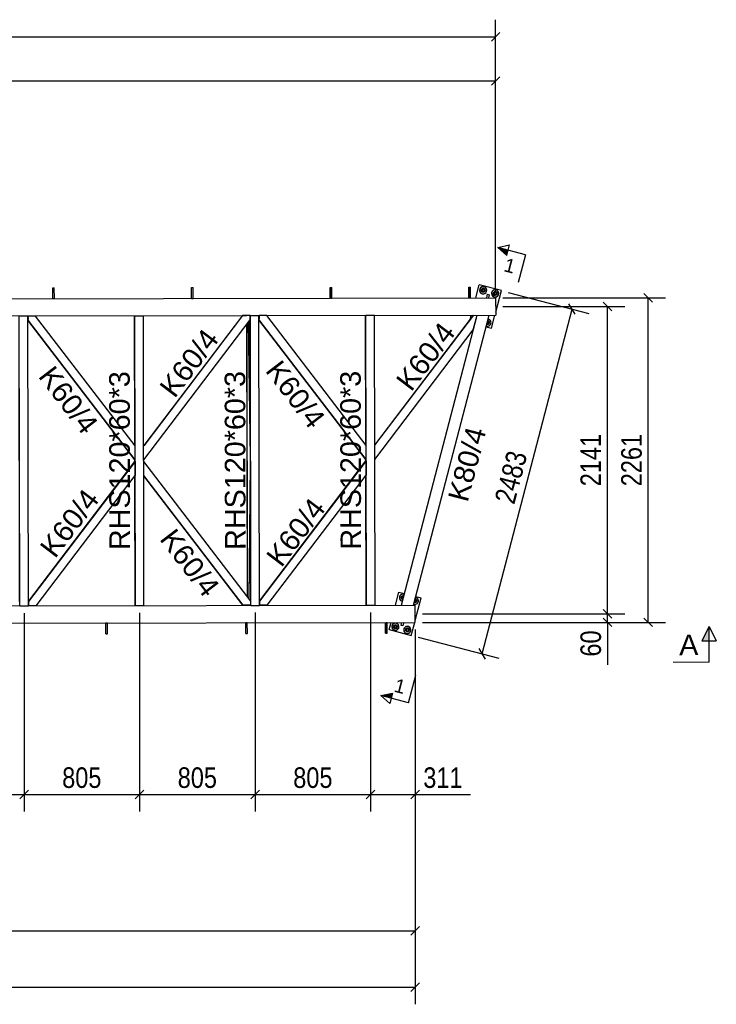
# Model space of a CAD drawing. Header units: millimetres. Extents: x 30 to 208467, y 44 to 15445.
# Tile 56 of 61: x 159049 to 163903, y 3484 to 10343. Entities that reach past the tile are written whole.
import ezdxf

# ---------------------------------------------------------------- set-up
doc = ezdxf.new("R2010")
doc.units = ezdxf.units.MM
doc.styles.add('Arial', font='ARIAL.TTF', dxfattribs={"height": 0.2})
doc.styles.add('Arial Narrow', font='ARIALN.TTF', dxfattribs={"height": 0.2})

# ---------------------------------------------------------------- blocks, each defined once
blk = doc.blocks.new('Part-14210 - 14199')
at = {"color": 7}
for p, q in [((161708.9, 6264.5), (162236.6, 8285.5)), ((161709.9, 6264.5), (162237.6, 8285.5)), ((161792.6, 6264.6), (162320.3, 8285.6))]:
    blk.add_line(p, q, dxfattribs=at)
blk = doc.blocks.new('Part-14275 - 14199')
at = {"color": 7}
for p, q in [((160632.3, 8281.5), (160632.3, 8282.5)), ((160633.4, 8281.5), (160633.3, 8282.5)), ((160636, 6322.2), (160632.4, 8222.8)), ((160637, 6320.9), (160633.5, 8224.1)), ((160636.1, 6262.5), (160636.1, 6263.5)), ((160637.1, 6262.5), (160637.1, 6263.5))]:
    blk.add_line(p, q, dxfattribs=at)
blk = doc.blocks.new('Part-14232 - 14199')
at = {"color": 7}
for p, q in [((159044.9, 8278.5), (159044.9, 8279.5)), ((159048.6, 6289.8), (159045, 8249.2)), ((159046.4, 8279.5), (159106.4, 8279.6)), ((159050.2, 6259.5), (159046.4, 8279.5)), ((159110.2, 6259.6), (159106.4, 8279.6)), ((159048.7, 6259.5), (159048.7, 6260.5)), ((159050.2, 6259.5), (159110.2, 6259.6))]:
    blk.add_line(p, q, dxfattribs=at)
blk = doc.blocks.new('Part-14233 - 14199')
at = {"color": 7}
for p, q in [((160654.8, 8281.5), (160654.8, 8282.5)), ((160658.5, 6292.8), (160654.8, 8252.3)), ((160656.3, 8282.5), (160716.3, 8282.6)), ((160660.1, 6262.5), (160656.3, 8282.5)), ((160720.1, 6262.6), (160716.3, 8282.6)), ((160658.6, 6262.5), (160658.6, 6263.5)), ((160660.1, 6262.5), (160720.1, 6262.6))]:
    blk.add_line(p, q, dxfattribs=at)
blk = doc.blocks.new('Part-14445 - 14199')
at = {"color": 7}
for p, q in [((149084.5, 6240.9), (161804.7, 6264.7)), ((161804.9, 6144.7), (161804.7, 6264.7)), ((149084.8, 6120.9), (161804.9, 6144.7))]:
    blk.add_line(p, q, dxfattribs=at)
blk = doc.blocks.new('Part-14433 - 14199')
at = {"color": 7}
for p, q in [((160647.2, 6307.5), (160656.7, 7252.3)), ((160656.9, 7164.4), (160656.7, 7252.3)), ((160648.3, 6306.1), (160656.9, 7164.4)), ((160647.4, 6262.5), (160647.4, 6263.5)), ((160647.8, 6262.5), (160647.9, 6263.5))]:
    blk.add_line(p, q, dxfattribs=at)
blk = doc.blocks.new('Part-14434 - 14199')
at = {"color": 7}
for p, q in [((160643.6, 8281.5), (160643.6, 8282.5)), ((160656.6, 7292.8), (160643.6, 8237.5)), ((160644.1, 8281.5), (160644.1, 8282.5)), ((160656.5, 7380.7), (160644.7, 8238.9)), ((160656.6, 7292.8), (160656.5, 7380.7))]:
    blk.add_line(p, q, dxfattribs=at)
blk = doc.blocks.new('Part-14602 - 14199')
at = {"color": 7}
for p, q in [((161707.1, 6122.7), (161712.8, 6144.5)), ((161718.7, 6119.6), (161707.1, 6122.7)), ((161725.2, 6144.5), (161718.7, 6119.6))]:
    blk.add_line(p, q, dxfattribs=at)
blk = doc.blocks.new('Bolt-60632 - 14199')
at = {"color": 7}
for p, q in [((161706.2, 6313.1), (161709.7, 6326.5)), ((161716.1, 6303.4), (161706.2, 6313.1)), ((161709.7, 6326.5), (161723.1, 6330.2)), ((161723.1, 6330.2), (161725.4, 6327.9)), ((161719.3, 6304.3), (161716.1, 6303.4)), ((161799.3, 6281.7), (161797.5, 6283.4)), ((161812.6, 6285.3), (161799.3, 6281.7)), ((161803.9, 6307.8), (161806.3, 6308.5)), ((161806.3, 6308.5), (161816.1, 6298.8)), ((161816.1, 6298.8), (161812.6, 6285.3)), ((161653.2, 6110), (161656.7, 6123.4)), ((161663, 6100.2), (161653.2, 6110)), ((161656.7, 6123.4), (161670, 6127)), ((161670, 6127), (161679.9, 6117.3)), ((161679.9, 6117.3), (161676.4, 6103.9)), ((161739.9, 6101.6), (161753.2, 6105.3)), ((161753.2, 6105.3), (161763.1, 6095.6)), ((161676.4, 6103.9), (161663, 6100.2)), ((161736.4, 6088.2), (161739.9, 6101.6)), ((161746.2, 6078.5), (161736.4, 6088.2)), ((161759.6, 6082.2), (161746.2, 6078.5)), ((161763.1, 6095.6), (161759.6, 6082.2))]:
    blk.add_line(p, q, dxfattribs=at)
for centre, radius, start, end in [((161719.6, 6316.8), 25, 68.58483, 262.14715), ((161719.6, 6316.8), 25, 68.58483, 262.14715), ((161719.6, 6316.8), 13, 62.43109, 268.30095), ((161719.6, 6316.8), 8, 53.63492, 277.09717), ((161802.8, 6295.1), 25, 250.35497, 80.37701), ((161802.8, 6295.1), 25, 250.35498, 80.37701), ((161802.8, 6295.1), 13, 245.76455, 84.96746), ((161802.8, 6295.1), 8, 239.27811, 91.45391), ((161666.5, 6113.6), 25, 45.3669, 225.3669), ((161666.5, 6113.6), 25, 75.3669, 255.3669), ((161666.5, 6113.6), 25, 225.3669, 45.3669), ((161666.5, 6113.6), 13, 3.3669, 183.3669), ((161666.5, 6113.6), 13, 183.3669, 3.3669), ((161666.5, 6113.6), 8, 75.3669, 255.3669), ((161666.5, 6113.6), 25, 255.3669, 75.3669), ((161666.5, 6113.6), 8, 255.3669, 75.3669), ((161749.7, 6091.9), 25, 45.3669, 225.3669), ((161749.7, 6091.9), 25, 75.3669, 255.3669), ((161749.7, 6091.9), 25, 225.3669, 45.3669), ((161749.7, 6091.9), 25, 255.3669, 75.3669), ((161749.7, 6091.9), 13, 3.3669, 183.3669), ((161749.7, 6091.9), 13, 183.3669, 3.3669), ((161749.7, 6091.9), 8, 75.3669, 255.3669), ((161749.7, 6091.9), 8, 255.3669, 75.3669)]:
    blk.add_arc(centre, radius, start, end, dxfattribs=at)
blk = doc.blocks.new('Part-14519 - 14199')
at = {"color": 7}
for p, q in [((161667.6, 6264.4), (161691.3, 6355.2)), ((161691.3, 6355.2), (161729.9, 6345.1)), ((161804.9, 6156.7), (161846.2, 6314.8)), ((161808.3, 6324.7), (161846.2, 6314.8)), ((161623.1, 6093.9), (161636.3, 6144.3)), ((161777.9, 6053.5), (161801.7, 6144.7)), ((161623.1, 6093.9), (161777.9, 6053.5))]:
    blk.add_line(p, q, dxfattribs=at)
blk = doc.blocks.new('Part-14520 - 14199')
at = {"color": 7}
for p, q in [((162226.7, 8405.5), (162250.4, 8496.4)), ((162405.2, 8456), (162250.4, 8496.4)), ((162365.7, 8304.5), (162405.2, 8456)), ((162186.9, 8253), (162195.3, 8285.4)), ((162337, 8194.7), (162360.8, 8285.7)), ((162220.7, 8225.1), (162220.8, 8225.1)), ((162299.2, 8204.6), (162337, 8194.7))]:
    blk.add_line(p, q, dxfattribs=at)
blk = doc.blocks.new('Part-14712 - 14199')
at = {"color": 7}
for p, q in [((160658.6, 6292.6), (159913.3, 7265.8)), ((160605.4, 6263.4), (159913.5, 7166.9)), ((160604.7, 6263.4), (159913.5, 7165.9)), ((160658.7, 6263.5), (160604.7, 6263.4)), ((160658.7, 6263.5), (160658.6, 6292.6))]:
    blk.add_line(p, q, dxfattribs=at)
blk = doc.blocks.new('Part-14609 - 14199')
at = {"color": 7}
for p, q in [((162303.2, 8405.6), (162309.6, 8430.3)), ((162309.6, 8430.3), (162321.2, 8427.3)), ((162321.2, 8427.3), (162315.6, 8405.6))]:
    blk.add_line(p, q, dxfattribs=at)
blk = doc.blocks.new('Part-60182 - 14199')
at = {"color": 7}
for p, q in [((160623.8, 6067.5), (160623.7, 6142.5)), ((160625.2, 6142.5), (160635.2, 6142.5)), ((160625.3, 6067.5), (160625.2, 6142.5)), ((160635.3, 6067.5), (160635.2, 6142.5)), ((160623.8, 6067.5), (160635.3, 6067.5))]:
    blk.add_line(p, q, dxfattribs=at)
blk = doc.blocks.new('Part-60617 - 14199')
at = {"color": 7}
for p, q in [((160245.7, 8401.8), (160245.6, 8476.8)), ((160245.6, 8476.8), (160257.1, 8476.8)), ((160247.3, 8401.8), (160247.1, 8476.8)), ((160257.3, 8401.8), (160257.1, 8476.8)), ((160247.3, 8401.8), (160257.3, 8401.8))]:
    blk.add_line(p, q, dxfattribs=at)
blk = doc.blocks.new('Part-14708 - 14199')
at = {"color": 7}
for p, q in [((159851.5, 7376.3), (159849.9, 8281)), ((159851.4, 8281), (159911.4, 8281.1)), ((159855.1, 6261), (159851.4, 8281)), ((159915.1, 6261.1), (159911.4, 8281.1)), ((159851.7, 7265.7), (159851.7, 7276.4)), ((159853.6, 6261), (159851.9, 7165.8)), ((159855.1, 6261), (159915.1, 6261.1))]:
    blk.add_line(p, q, dxfattribs=at)
blk = doc.blocks.new('Part-14709 - 14199')
at = {"color": 7}
for p, q in [((159110.2, 6289.9), (159852.1, 7266.2)), ((159852.9, 7266.2), (159110.8, 6289.7)), ((159852.1, 7266.2), (159852.9, 7266.2)), ((159852.9, 7266.2), (159853.1, 7167.3)), ((159164.1, 6260.7), (159853.1, 7167.3)), ((159110.2, 6289.7), (159110.8, 6289.7)), ((159110.2, 6283.1), (159110.7, 6283.1)), ((159110.2, 6260.6), (159110.8, 6260.6)), ((159110.8, 6260.6), (159110.7, 6283.1)), ((159110.8, 6289.7), (159110.8, 6260.6)), ((159164.1, 6260.7), (159110.8, 6260.6))]:
    blk.add_line(p, q, dxfattribs=at)
blk = doc.blocks.new('Part-14710 - 14199')
at = {"color": 7}
for p, q in [((159106.4, 8278.6), (159107, 8278.6)), ((159107.1, 8256.1), (159106.5, 8256.1)), ((159107.1, 8249.6), (159106.5, 8249.6)), ((159852.1, 7275.9), (159106.5, 8249.4)), ((159107.1, 8278.6), (159107, 8278.6)), ((159107, 8278.6), (159107.1, 8256.1)), ((159160.3, 8278.7), (159107.1, 8278.6)), ((159107.1, 8249.6), (159107.1, 8278.6)), ((159852.9, 7275.9), (159107.1, 8249.6)), ((159852.7, 7374.8), (159160.3, 8278.7)), ((159852.9, 7275.9), (159852.7, 7374.8)), ((159852.1, 7275.9), (159852.9, 7275.9))]:
    blk.add_line(p, q, dxfattribs=at)
blk = doc.blocks.new('Part-14711 - 14199')
at = {"color": 7}
for p, q in [((160600.9, 8281.4), (159913.1, 7376.4)), ((160601.7, 8281.4), (159913.1, 7375.4)), ((159913.3, 7276.5), (160655, 8252.4)), ((160654.9, 8281.5), (160600.9, 8281.4)), ((160655, 8252.4), (160654.9, 8281.5))]:
    blk.add_line(p, q, dxfattribs=at)
blk = doc.blocks.new('Part-14793 - 14199')
at = {"color": 7}
for p, q in [((161461.4, 7379.3), (161459.7, 8284)), ((161461.2, 8284), (161521.2, 8284.1)), ((161465, 6264), (161461.2, 8284)), ((161525, 6264.1), (161521.2, 8284.1)), ((161461.6, 7268.7), (161461.6, 7279.4)), ((161463.5, 6264), (161461.8, 7168.8)), ((161465, 6264), (161525, 6264.1))]:
    blk.add_line(p, q, dxfattribs=at)
blk = doc.blocks.new('Part-14794 - 14199')
at = {"color": 7}
for p, q in [((160720, 6292.9), (161462, 7269.2)), ((161462.8, 7269.2), (160720.6, 6292.7)), ((161462, 7269.2), (161462.8, 7269.2)), ((161462.8, 7269.2), (161462.9, 7170.3)), ((160774, 6263.7), (161462.9, 7170.3)), ((160720, 6292.7), (160720.6, 6292.7)), ((160720, 6286.1), (160720.6, 6286.1)), ((160720.1, 6263.6), (160720.6, 6263.6)), ((160720.6, 6292.7), (160720.7, 6263.6)), ((160720.6, 6263.6), (160720.6, 6286.1)), ((160774, 6263.7), (160720.6, 6263.6))]:
    blk.add_line(p, q, dxfattribs=at)
blk = doc.blocks.new('Part-14795 - 14199')
at = {"color": 7}
for p, q in [((160716.3, 8281.6), (160716.9, 8281.6)), ((160716.9, 8259.2), (160716.4, 8259.1)), ((160717, 8252.6), (160716.4, 8252.6)), ((161462, 7278.9), (160716.4, 8252.4)), ((160770.2, 8281.7), (160716.9, 8281.6)), ((160717, 8252.6), (160716.9, 8281.6)), ((160716.9, 8281.6), (160716.9, 8281.6)), ((160716.9, 8281.6), (160716.9, 8259.2)), ((161462.7, 7278.9), (160717, 8252.6)), ((161462.6, 7377.8), (160770.2, 8281.7)), ((161462.7, 7278.9), (161462.6, 7377.8)), ((161462, 7278.9), (161462.7, 7278.9))]:
    blk.add_line(p, q, dxfattribs=at)
blk = doc.blocks.new('Part-14804 - 14199')
at = {"color": 7}
for p, q in [((161522.9, 7379.4), (162211.5, 8285.4)), ((161522.9, 7378.4), (162212.3, 8285.4)), ((162209.6, 8182.8), (162236.4, 8285.5)), ((161523.1, 7279.5), (162209.6, 8182.8))]:
    blk.add_line(p, q, dxfattribs=at)
blk = doc.blocks.new('Part-60523 - 14199')
at = {"color": 7}
for p, q in [((149080.6, 8380.9), (162365.5, 8405.7)), ((162365.5, 8405.7), (162365.7, 8285.7)), ((149080.8, 8260.9), (162365.7, 8285.7))]:
    blk.add_line(p, q, dxfattribs=at)
blk = doc.blocks.new('Part-60150 - 14199')
at = {"color": 7}
for p, q in [((159648.9, 6065.6), (159648.8, 6140.6)), ((159650.3, 6140.6), (159660.3, 6140.7)), ((159650.4, 6065.6), (159650.3, 6140.6)), ((159660.4, 6065.7), (159660.3, 6140.7)), ((159648.9, 6065.6), (159660.4, 6065.7))]:
    blk.add_line(p, q, dxfattribs=at)
blk = doc.blocks.new('Part-59324 - 14199')
at = {"color": 7}
for p, q in [((161598.5, 6069.3), (161598.4, 6144.3)), ((161599.9, 6144.3), (161609.9, 6144.3)), ((161600.1, 6069.3), (161599.9, 6144.3)), ((161610.1, 6069.3), (161609.9, 6144.3)), ((161598.5, 6069.3), (161610.1, 6069.3))]:
    blk.add_line(p, q, dxfattribs=at)
blk = doc.blocks.new('Part-60614 - 14199')
at = {"color": 7}
for p, q in [((159279.1, 8400), (159279, 8475)), ((159279, 8475), (159290.5, 8475)), ((159280.6, 8400), (159280.5, 8475)), ((159290.6, 8400), (159290.5, 8475)), ((159280.6, 8400), (159290.6, 8400))]:
    blk.add_line(p, q, dxfattribs=at)
blk = doc.blocks.new('Part-60620 - 14199')
at = {"color": 7}
for p, q in [((161212.4, 8403.6), (161212.2, 8478.6)), ((161212.2, 8478.6), (161223.7, 8478.6)), ((161213.9, 8403.6), (161213.7, 8478.6)), ((161223.9, 8403.6), (161223.7, 8478.6)), ((161213.9, 8403.6), (161223.9, 8403.6))]:
    blk.add_line(p, q, dxfattribs=at)
blk = doc.blocks.new('Part-60629 - 14199')
at = {"color": 7}
for p, q in [((162179, 8405.4), (162178.8, 8480.4)), ((162178.8, 8480.4), (162190.4, 8480.4)), ((162180.5, 8405.4), (162180.4, 8480.4)), ((162190.5, 8405.4), (162190.4, 8480.4)), ((162180.5, 8405.4), (162190.5, 8405.4))]:
    blk.add_line(p, q, dxfattribs=at)
blk = doc.blocks.new('Bolt-60631 - 14199')
at = {"color": 7}
for p, q in [((162265.3, 8454.4), (162268.8, 8467.8)), ((162275.1, 8444.6), (162265.3, 8454.4)), ((162268.8, 8467.8), (162282.1, 8471.4)), ((162288.5, 8448.3), (162275.1, 8444.6)), ((162282.1, 8471.4), (162292, 8461.7)), ((162292, 8461.7), (162288.5, 8448.3)), ((162348.5, 8432.6), (162352, 8446)), ((162352, 8446), (162365.3, 8449.7)), ((162365.3, 8449.7), (162375.2, 8440)), ((162375.2, 8440), (162371.7, 8426.6)), ((162358.3, 8422.9), (162348.5, 8432.6)), ((162371.7, 8426.6), (162358.3, 8422.9)), ((162225.2, 8242.3), (162225.3, 8242.3)), ((162225.2, 8242.3), (162225.3, 8242.3)), ((162231.4, 8266), (162231.5, 8265.9)), ((162231.4, 8266), (162231.5, 8265.9)), ((162309.9, 8245.9), (162312.3, 8246.5)), ((162312.3, 8246.5), (162322.2, 8236.8)), ((162322.2, 8236.8), (162318.7, 8223.4)), ((162305.3, 8219.7), (162303.6, 8221.4)), ((162318.7, 8223.4), (162305.3, 8219.7))]:
    blk.add_line(p, q, dxfattribs=at)
for centre, radius, start, end in [((162278.6, 8458), 25, 45.3669, 225.3669), ((162278.6, 8458), 25, 75.3669, 255.3669), ((162278.6, 8458), 25, 225.3669, 45.3669), ((162278.6, 8458), 13, 3.3669, 183.3669), ((162278.6, 8458), 13, 183.3669, 3.3669), ((162278.6, 8458), 8, 75.3669, 255.3669), ((162278.6, 8458), 25, 255.3669, 75.3669), ((162278.6, 8458), 8, 255.3669, 75.3669), ((162361.8, 8436.3), 25, 45.3669, 225.3669), ((162361.8, 8436.3), 25, 75.3669, 255.3669), ((162361.8, 8436.3), 25, 225.3669, 45.3669), ((162361.8, 8436.3), 13, 3.3669, 183.3669), ((162361.8, 8436.3), 8, 75.3669, 255.3669), ((162361.8, 8436.3), 25, 255.3669, 75.3669), ((162361.8, 8436.3), 8, 255.3669, 75.3669), ((162361.8, 8436.3), 13, 183.3669, 3.3669), ((162225.6, 8254.8), 13, 267.81461, 268.44138), ((162225.6, 8254.8), 8, 276.27748, 277.33353), ((162225.6, 8254.8), 8, 53.39857, 54.45458), ((162225.6, 8254.8), 13, 62.29066, 62.91742), ((162225.6, 8254.8), 25, 68.50966, 68.84474), ((162225.6, 8254.8), 25, 68.50966, 68.84474), ((162308.8, 8233.1), 25, 250.42937, 80.30261), ((162308.8, 8233.1), 25, 250.42937, 80.30261), ((162308.8, 8233.1), 13, 245.90565, 84.82636), ((162308.8, 8233.1), 8, 239.5178, 91.21422), ((162225.6, 8254.8), 25, 261.88722, 262.22232), ((162225.6, 8254.8), 25, 261.88722, 262.22232)]:
    blk.add_arc(centre, radius, start, end, dxfattribs=at)
blk = doc.blocks.new('StraightDimension-28688 - 14199')
at = {"color": 174}
for p, q in [((161804.9, 6094.7), (161804.9, 3875.6)), ((149056.4, 3995.6), (161804.9, 3995.6)), ((161774.9, 3965.6), (161834.9, 4025.6))]:
    blk.add_line(p, q, dxfattribs=at)
blk = doc.blocks.new('StraightDimension-77863 - 14199')
at = {"color": 174}
for p, q in [((162365.5, 8455.7), (162365.5, 10343.3)), ((149051.9, 10223.3), (162365.5, 10223.3)), ((162335.5, 10193.3), (162395.5, 10253.3))]:
    blk.add_line(p, q, dxfattribs=at)
blk = doc.blocks.new('StraightDimension-93726 - 14199')
at = {"color": 174}
for p, q in [((160689.3, 6212.6), (160689.3, 4826.2)), ((161494.3, 6214.1), (161494.3, 4826.2)), ((160719.3, 4976.2), (160659.3, 4916.2)), ((160689.3, 4946.2), (161494.3, 4946.2)), ((161464.3, 4916.2), (161524.3, 4976.2))]:
    blk.add_line(p, q, dxfattribs=at)
at = {"color": 30, "style": 'Arial Narrow'}
blk.add_text('805', height=143.16, dxfattribs=at).set_placement((160955, 4991.2))
blk = doc.blocks.new('StraightDimension-93727 - 14199')
at = {"color": 174}
for p, q in [((159884.4, 6211.1), (159884.4, 4826.2)), ((160689.3, 6212.6), (160689.3, 4826.2)), ((159914.4, 4976.2), (159854.4, 4916.2)), ((159884.4, 4946.2), (160689.3, 4946.2)), ((160659.3, 4916.2), (160719.3, 4976.2))]:
    blk.add_line(p, q, dxfattribs=at)
at = {"color": 30, "style": 'Arial Narrow'}
blk.add_text('805', height=143.16, dxfattribs=at).set_placement((160150.1, 4991.2))
blk = doc.blocks.new('StraightDimension-28497 - 14199')
at = {"color": 174}
for p, q in [((162365.5, 8455.7), (162365.5, 10036.2)), ((143535.1, 9916.2), (162365.5, 9916.2)), ((162335.5, 9886.2), (162395.5, 9946.2))]:
    blk.add_line(p, q, dxfattribs=at)
blk = doc.blocks.new('StraightDimension-28520 - 14199')
at = {"color": 174}
for p, q in [((162415.5, 8405.7), (163548.3, 8405.7)), ((163458.3, 8375.7), (163398.3, 8435.7)), ((163428.3, 6144.7), (163428.3, 8405.7)), ((163398.3, 6174.7), (163458.3, 6114.7)), ((161854.9, 6144.7), (163548.3, 6144.7))]:
    blk.add_line(p, q, dxfattribs=at)
at = {"color": 30, "style": 'Arial Narrow'}
blk.add_text('2261', height=143.16, rotation=90.00021, dxfattribs=at).set_placement((163383.3, 7092.8))
blk = doc.blocks.new('StraightDimension-28526 - 14199')
at = {"color": 174}
for p, q in [((163174.4, 8315.7), (163114.4, 8375.7)), ((162414.8, 8345.7), (163264.4, 8345.7)), ((163144.4, 6204.7), (163144.4, 8345.7)), ((161854.8, 6204.7), (163264.4, 6204.7)), ((163114.4, 6234.7), (163174.4, 6174.7))]:
    blk.add_line(p, q, dxfattribs=at)
at = {"color": 30, "style": 'Arial Narrow'}
blk.add_text('2141', height=143.16, rotation=90.00021, dxfattribs=at).set_placement((163099.4, 7092.8))
blk = doc.blocks.new('StraightDimension-28527 - 14199')
at = {"color": 174}
for p, q in [((161854.8, 6204.7), (163264.4, 6204.7)), ((163114.4, 6234.7), (163174.4, 6174.7)), ((163174.4, 6114.7), (163114.4, 6174.7)), ((163144.4, 6144.7), (163144.4, 6204.7)), ((161854.9, 6144.7), (163264.4, 6144.7)), ((163144.4, 6144.7), (163144.4, 5849.8)), ((163144.4, 6144.7), (163144.4, 5849.8))]:
    blk.add_line(p, q, dxfattribs=at)
at = {"color": 30, "style": 'Arial Narrow'}
blk.add_text('60', height=143.16, rotation=90.00021, dxfattribs=at).set_placement((163099.4, 5906))
blk = doc.blocks.new('StraightDimension-28611 - 14199')
at = {"color": 174}
for p, q in [((162453.6, 8443.4), (163014, 8297)), ((162270.6, 5924.9), (162897.9, 8327.3)), ((162919.4, 8290.7), (162876.5, 8364)), ((161826.3, 6040.9), (162386.7, 5894.6)), ((162249.2, 5961.5), (162292.1, 5888.3))]:
    blk.add_line(p, q, dxfattribs=at)
at = {"color": 30, "style": 'Arial Narrow'}
blk.add_text('2483', height=143.16, rotation=75.36687, dxfattribs=at).set_placement((162494.7, 6961))
blk = doc.blocks.new('StraightDimension-28708 - 14199')
at = {"color": 174}
for p, q in [((161804.9, 6094.7), (161804.9, 3483.6)), ((142959, 3603.6), (161804.9, 3603.6)), ((161774.9, 3573.6), (161834.9, 3633.6))]:
    blk.add_line(p, q, dxfattribs=at)
blk = doc.blocks.new('StraightDimension-93725 - 14199')
at = {"color": 174}
for p, q in [((161494.3, 6214.1), (161494.3, 4826.2)), ((161804.9, 6094.7), (161804.9, 4826.2)), ((161524.3, 4976.2), (161464.3, 4916.2)), ((161494.3, 4946.2), (161804.9, 4946.2)), ((161774.9, 4916.2), (161834.9, 4976.2)), ((161804.9, 4946.2), (162191, 4946.2)), ((161804.9, 4946.2), (162191, 4946.2))]:
    blk.add_line(p, q, dxfattribs=at)
at = {"color": 30, "style": 'Arial Narrow'}
blk.add_text('311', height=143.16, dxfattribs=at).set_placement((161861.2, 4991.2))
blk = doc.blocks.new('StraightDimension-93728 - 14199')
at = {"color": 174}
for p, q in [((159079.4, 6209.6), (159079.4, 4826.2)), ((159884.4, 6211.1), (159884.4, 4826.2)), ((159109.4, 4976.2), (159049.4, 4916.2)), ((159079.4, 4946.2), (159884.4, 4946.2)), ((159854.4, 4916.2), (159914.4, 4976.2))]:
    blk.add_line(p, q, dxfattribs=at)
at = {"color": 30, "style": 'Arial Narrow'}
blk.add_text('805', height=143.16, dxfattribs=at).set_placement((159345.1, 4991.2))
blk = doc.blocks.new('StraightDimension-93729 - 14199')
at = {"color": 174}
for p, q in [((158274.5, 6208.1), (158274.5, 4826.2)), ((159079.4, 6209.6), (159079.4, 4826.2)), ((158304.5, 4976.2), (158244.5, 4916.2)), ((158274.5, 4946.2), (159079.4, 4946.2)), ((159049.4, 4916.2), (159109.4, 4976.2))]:
    blk.add_line(p, q, dxfattribs=at)
at = {"color": 30, "style": 'Arial Narrow'}
blk.add_text('805', height=143.16, dxfattribs=at).set_placement((158540.2, 4991.2))
blk = doc.blocks.new('Mark-17669 - 14199')
at = {"color": 30, "style": 'Arial'}
blk.add_text('K60/4', height=143.26, rotation=307.44831, dxfattribs=at).set_placement((160018.9, 6723.9))
blk = doc.blocks.new('Mark-17682 - 14199')
at = {"color": 30, "style": 'Arial'}
blk.add_text('K60/4', height=143.26, rotation=52.76368, dxfattribs=at).set_placement((160872.1, 6521.3))
blk = doc.blocks.new('Mark-27874 - 14199')
at = {"color": 30, "style": 'Arial'}
blk.add_text('RHS120*60*3', height=143.262, rotation=90.10907, dxfattribs=at).set_placement((160622.8, 6649.7))
blk = doc.blocks.new('Mark-17667 - 14199')
at = {"color": 30, "style": 'Arial'}
blk.add_text('K60/4', height=143.26, rotation=307.44831, dxfattribs=at).set_placement((159173.4, 7857.8))
blk = doc.blocks.new('SectionMark-29847 - 14199')
blk.add_hatch(color=5).paths.add_polyline_path([(163852.9, 6016.2), (163802.9, 6016.1), (163852.7, 6116.2)])
at = {"color": 5}
for p, q in [((163852.7, 6116.2), (163802.9, 6016.1)), ((163853.2, 5866.2), (163852.7, 6116.2)), ((163852.7, 6116.2), (163902.9, 6016.3)), ((163802.9, 6016.1), (163902.9, 6016.3)), ((163853.2, 5866.2), (163603.2, 5865.8))]:
    blk.add_line(p, q, dxfattribs=at)
at = {"color": 5, "style": 'Arial'}
blk.add_text('A', height=143.3, rotation=0.10886, dxfattribs=at).set_placement((163644.7, 5915.9))
blk = doc.blocks.new('Mark-17516 - 14199')
at = {"color": 30, "style": 'Arial'}
blk.add_text('K80/4', height=143.26, rotation=75.36687, dxfattribs=at).set_placement((162169.4, 6975.5))
blk = doc.blocks.new('Mark-27878 - 14199')
at = {"color": 30, "style": 'Arial'}
blk.add_text('RHS120*60*3', height=143.262, rotation=90.10907, dxfattribs=at).set_placement((159817.9, 6648.2))
blk = doc.blocks.new('Mark-17666 - 14199')
at = {"color": 30, "style": 'Arial'}
blk.add_text('K60/4', height=143.26, rotation=52.76368, dxfattribs=at).set_placement((159295.1, 6584.1))
blk = doc.blocks.new('Mark-17668 - 14199')
at = {"color": 30, "style": 'Arial'}
blk.add_text('K60/4', height=143.26, rotation=52.76368, dxfattribs=at).set_placement((160128.4, 7699.9))
blk = doc.blocks.new('Mark-17681 - 14199')
at = {"color": 30, "style": 'Arial'}
blk.add_text('RHS120*60*3', height=143.262, rotation=90.10907, dxfattribs=at).set_placement((161427.8, 6651.2))
blk = doc.blocks.new('Mark-17683 - 14199')
at = {"color": 30, "style": 'Arial'}
blk.add_text('K60/4', height=143.26, rotation=307.44831, dxfattribs=at).set_placement((160755.3, 7897.2))
blk = doc.blocks.new('Mark-17684 - 14199')
at = {"color": 30, "style": 'Arial'}
blk.add_text('K60/4', height=143.26, rotation=52.76368, dxfattribs=at).set_placement((161776.4, 7745.6))
blk = doc.blocks.new('SectionMark-49650 - 14199')
for points in [[(162453, 8737.7), (162443.5, 8701.5), (162380.4, 8756.7)], [(161647.1, 5651.2), (161637.6, 5614.9), (161565, 5633.9)]]:
    blk.add_hatch(color=5).paths.add_polyline_path(points)
at = {"color": 5}
for p, q in [((162380.4, 8756.7), (162462.4, 8774)), ((162573.9, 8706.2), (162380.4, 8756.7)), ((162380.4, 8756.7), (162443.5, 8701.5)), ((162443.5, 8701.5), (162462.4, 8774)), ((162573.9, 8706.2), (162523.4, 8512.6)), ((161758.5, 5583.3), (161809.1, 5776.8)), ((161565, 5633.9), (161647.1, 5651.2)), ((161758.5, 5583.3), (161565, 5633.9)), ((161628.1, 5578.6), (161565, 5633.9)), ((161647.1, 5651.2), (161628.1, 5578.6))]:
    blk.add_line(p, q, dxfattribs=at)
at = {"color": 5, "style": 'Arial'}
for p in [(162415.9, 8592.4), (161651, 5663.1)]:
    blk.add_text('1', height=95.5, rotation=345.36666, dxfattribs=at).set_placement(p)

msp = doc.modelspace()

# ---------------------------------------------------------------- block references
for name in ['StraightDimension-77863 - 14199', 'StraightDimension-28497 - 14199', 'SectionMark-49650 - 14199', 'Part-60614 - 14199', 'Part-60617 - 14199', 'Part-60620 - 14199', 'StraightDimension-28611 - 14199', 'Part-60629 - 14199', 'Part-14520 - 14199', 'Bolt-60631 - 14199', 'Part-60523 - 14199', 'StraightDimension-28526 - 14199', 'StraightDimension-28520 - 14199', 'Part-14609 - 14199', 'Part-14232 - 14199', 'Part-14710 - 14199', 'Part-14708 - 14199', 'Part-14711 - 14199', 'Part-14275 - 14199', 'Part-14434 - 14199', 'Part-14233 - 14199', 'Part-14795 - 14199', 'Part-14793 - 14199', 'Part-14804 - 14199', 'Mark-17684 - 14199', 'Part-14210 - 14199', 'Mark-17668 - 14199', 'Mark-17683 - 14199', 'Mark-17667 - 14199', 'Mark-27878 - 14199', 'Mark-27874 - 14199', 'Mark-17681 - 14199', 'Mark-17516 - 14199', 'Part-14709 - 14199', 'Part-14712 - 14199', 'Part-14433 - 14199', 'Part-14794 - 14199', 'Mark-17666 - 14199', 'Mark-17682 - 14199', 'Mark-17669 - 14199', 'Part-14519 - 14199', 'Bolt-60632 - 14199', 'Part-14445 - 14199', 'StraightDimension-93729 - 14199', 'StraightDimension-93728 - 14199', 'StraightDimension-93727 - 14199', 'StraightDimension-93726 - 14199', 'StraightDimension-93725 - 14199', 'StraightDimension-28527 - 14199', 'SectionMark-29847 - 14199', 'Part-60150 - 14199', 'Part-60182 - 14199', 'Part-59324 - 14199', 'Part-14602 - 14199', 'StraightDimension-28708 - 14199', 'StraightDimension-28688 - 14199']:
    msp.add_blockref(name, (0, 0))

doc.saveas('drawing.dxf')
